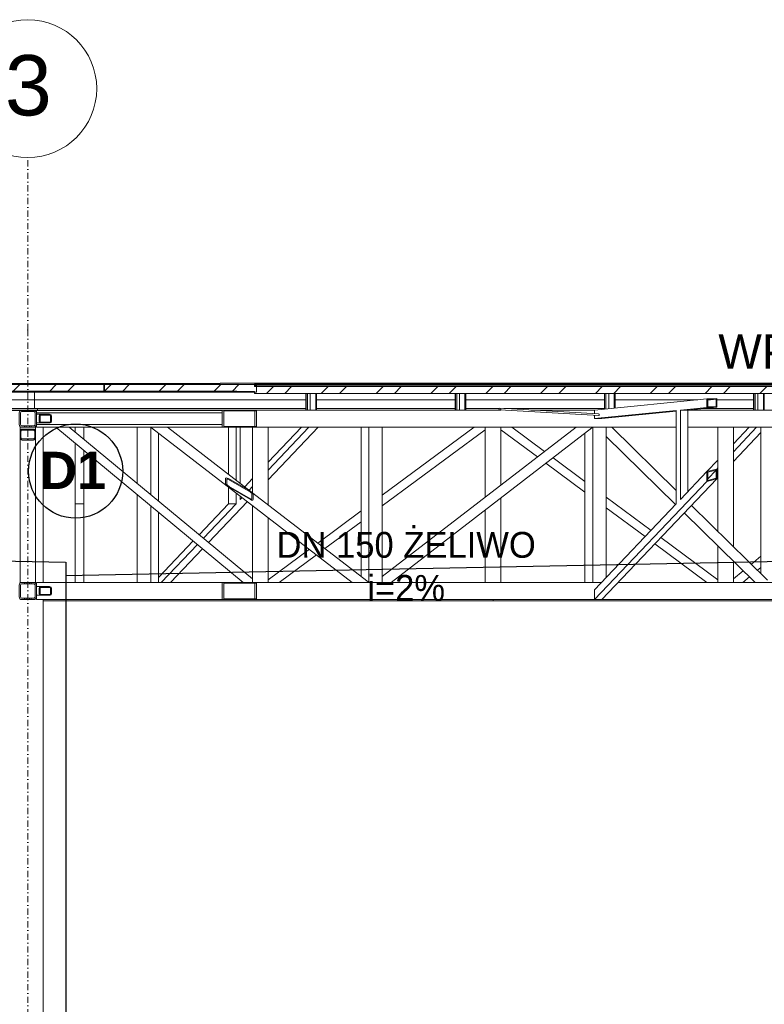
# Model space of a CAD drawing. Header units: centimetres. Extents: x -1589 to 108054, y -205274 to 31709.
# Tile 73 of 256: x 1912 to 2344, y -4280 to -3709. Entities that reach past the tile are written whole.
import ezdxf

# ---------------------------------------------------------------- set-up
doc = ezdxf.new("R2010")
doc.units = ezdxf.units.CM
doc.header["$LTSCALE"] = 0.01
doc.header["$MEASUREMENT"] = 0
doc.linetypes.add('Kropki i Kreski', pattern=[72, 36, -18, 0, -18])
for name, color, linetype, lineweight in [('2_lądowisko_IFC.ISTN_Nr_pióra__1', 8, 'Continuous', 9), ('2_stropy.K_IR_Nr_pióra__1', 8, 'Continuous', 9), ('4_osie.ISTN_Nr_pióra__1', 8, 'Continuous', 15), ('Nowe_2_stropy.K_IR_Nr_pióra__86', 7, 'Continuous', 0), ('Nowe_2_stropy.K_IR_Nr_pióra__89', 7, 'Continuous', 9), ('Nowe_3_lądowisko.K_IR_Nr_pióra__5', 2, 'Continuous', 0), ('Nowe_3_lądowisko.K_IR_Nr_pióra__84', 7, 'Continuous', 15), ('Parter Budynek 1__Opis', 8, 'Continuous', 5), ('PODKŁAD', 8, 'Continuous', 5)]:
    doc.layers.add(name, color=color, linetype=linetype, lineweight=lineweight)
doc.layers.add('_KD', color=7, linetype='Continuous')
doc.layers.add('Nowe_2_stropy.K_IR', color=7, linetype='Continuous')
doc.styles.add('GENERATED_STYLE_1', font='txt')
pattern_1 = [(45, (-1.934, -5325.058), (-15.9099, 15.9099), []), (45, (-7.237, -5319.755), (-15.9099, 15.9099), [])]

msp = doc.modelspace()

# ---------------------------------------------------------------- hatches: boundary and pattern name
at = {"layer": 'Nowe_2_stropy.K_IR', "linetype": 'Continuous', "lineweight": 5, "ltscale": 0.1}
h = msp.add_hatch(dxfattribs=at)
h.set_pattern_fill('Stal', color=8, scale=0.1, style=0, pattern_type=2)
h.set_pattern_definition(pattern_1)
h.paths.add_polyline_path([(2048.28753, -3924.25833), (2048.28753, -3920.25833), (1245.10747, -3920.25833), (1245.10747, -3924.25833)])
h = msp.add_hatch(dxfattribs=at)
h.set_pattern_fill('Stal', color=8, scale=0.1, style=0, pattern_type=2)
h.set_pattern_definition(pattern_1)
h.paths.add_polyline_path([(2048.28753, -3921.50777), (2048.28753, -3925.50777), (2448.33636, -3925.50777), (2448.33636, -3921.50777)])
at = {"layer": 'Nowe_3_lądowisko.K_IR_Nr_pióra__5', "linetype": 'Continuous', "lineweight": 5}
msp.add_hatch(color=8, dxfattribs=at).paths.add_polyline_path([(2039.03115, -3919.55833), (2028.28725, -3919.55833), (2028.28725, -3920.05833), (2039.53115, -3920.05833)])

# ---------------------------------------------------------------- linework, layer by layer
at = {"layer": '2_lądowisko_IFC.ISTN_Nr_pióra__1', "color": 8, "linetype": 'Continuous', "lineweight": 5, "ltscale": 0.1}
for p, q in [((1921.83066, -3924.65833), (1371.57022, -3924.65833)), ((1960.89401, -3920.05833), (1872.29084, -3920.05833)), ((1872.29084, -3924.05833), (1960.89401, -3924.05833)), ((1920.45161, -3920.05833), (1960.89401, -3920.05833)), ((1920.45161, -3920.05833), (1920.45161, -3920.25833)), ((1920.65169, -3929.05833), (1920.65169, -3924.65833)), ((1921.83066, -3924.65833), (1921.83066, -3924.25833)), ((1921.83066, -3924.65833), (2037.48859, -3924.65833)), ((1960.89401, -3920.05833), (1961.28668, -3920.05833)), ((1960.89401, -3924.05833), (1960.89401, -3920.05833)), ((1961.28668, -3920.05833), (1961.28668, -3924.05833)), ((2028.28725, -3920.05833), (1961.28668, -3920.05833)), ((1961.28668, -3924.05833), (2038.08858, -3924.05833)), ((1962.26296, -3920.25833), (1962.26296, -3920.05833)), ((2037.66431, -3924.14619), (2037.48857, -3924.35833)), ((2048.28753, -3924.35833), (2037.48857, -3924.35833)), ((2037.48857, -3924.35833), (2037.48859, -3924.65833)), ((2037.48859, -3924.65833), (2048.28753, -3924.65833)), ((2037.48859, -3924.65833), (2049.48874, -3924.65833)), ((2038.08858, -3924.05833), (2037.66431, -3924.14619)), ((2048.29421, -3920.05833), (2048.28753, -3920.05833)), ((2048.29421, -3920.05833), (2059.79691, -3920.05833)), ((2048.29421, -3920.95171), (2048.29421, -3920.05833)), ((2048.46446, -3920.74619), (2048.29421, -3920.95171)), ((2048.29421, -3920.95171), (2049.48876, -3920.95161)), ((2049.48876, -3920.65833), (2048.88873, -3920.65833)), ((2049.48874, -3924.65833), (2049.48876, -3920.65833)), ((2049.48876, -3920.65833), (2537.97235, -3920.65833)), ((2059.79691, -3920.25833), (2059.79691, -3920.05833)), ((2059.79691, -3920.65833), (2059.79691, -3920.25833)), ((2059.90362, -3920.05833), (2059.90362, -3920.65833)), ((2103.20588, -3920.05833), (2059.90362, -3920.05833)), ((2103.20588, -3920.05833), (2103.20588, -3920.25833)), ((2103.20588, -3920.25833), (2103.20588, -3920.65833)), ((2103.37909, -3920.05833), (2103.37909, -3920.65833)), ((2189.98361, -3920.05833), (2103.37909, -3920.05833)), ((2189.98361, -3920.05833), (2189.98361, -3920.25833)), ((2189.98361, -3920.25833), (2189.98361, -3920.65833)), ((2190.15682, -3920.05833), (2190.15682, -3920.65833)), ((2276.76134, -3920.05833), (2190.15682, -3920.05833)), ((2276.76134, -3920.05833), (2276.76134, -3920.65833)), ((2363.53907, -3920.05833), (2276.93455, -3920.05833)), ((2276.93455, -3920.05833), (2276.93455, -3920.65833)), ((1920.65169, -3929.05833), (1372.7492, -3929.05833)), ((1920.49091, -3934.15833), (1920.49092, -3929.05833)), ((1920.65169, -3929.05833), (2078.10992, -3929.05833)), ((2078.10992, -3935.05722), (2078.10992, -3925.50777)), ((2078.22977, -3935.05722), (2078.22977, -3925.50777)), ((2079.02972, -3935.05722), (2079.02972, -3925.50777)), ((2080.66894, -3935.05722), (2080.66894, -3925.50777)), ((2083.78669, -3935.05722), (2083.78669, -3925.50777)), ((2084.34583, -3935.05722), (2084.34583, -3925.50777)), ((2084.34583, -3929.05833), (2164.7142, -3929.05833)), ((2164.7142, -3935.05722), (2164.7142, -3925.50777)), ((2164.83405, -3935.05722), (2164.83405, -3925.50777)), ((2165.634, -3935.05722), (2165.634, -3925.50777)), ((2167.27322, -3935.05722), (2167.27322, -3925.50777)), ((2170.39097, -3935.05722), (2170.39097, -3925.50777)), ((2170.95011, -3935.05722), (2170.95011, -3925.50777)), ((2170.95011, -3929.05833), (2251.31848, -3929.05833)), ((2310.84526, -3928.52492), (2245.51517, -3935.05833)), ((2251.31848, -3934.47796), (2251.31848, -3925.50777)), ((2251.43833, -3934.46598), (2251.43833, -3925.50777)), ((2252.23828, -3934.38598), (2252.23828, -3925.50777)), ((2253.8775, -3934.22204), (2253.8775, -3925.50777)), ((2256.99525, -3933.91025), (2256.99525, -3925.50777)), ((2257.55439, -3933.85433), (2257.55439, -3925.50777)), ((2257.55439, -3929.05833), (2305.51156, -3929.05833)), ((2316.61865, -3928.3806), (2310.84526, -3928.95797)), ((2316.61865, -3928.3806), (2310.84526, -3928.52492)), ((2310.84526, -3928.52492), (2310.84526, -3933.53117)), ((2311.30713, -3928.91388), (2310.84526, -3928.96007)), ((2316.15678, -3928.79264), (2311.30713, -3929.27764)), ((2311.30713, -3928.91388), (2316.15678, -3928.79264)), ((2311.30713, -3933.11912), (2311.30713, -3928.91388)), ((2316.15678, -3928.79264), (2316.15678, -3932.99789)), ((2316.61865, -3933.38684), (2316.61865, -3928.3806)), ((2316.61865, -3929.05833), (2337.92276, -3929.05833)), ((2337.92276, -3935.05722), (2337.92276, -3925.50777)), ((2338.04261, -3935.05722), (2338.04261, -3925.50777)), ((2338.84256, -3935.05722), (2338.84256, -3925.50777)), ((2340.48178, -3935.05722), (2340.48178, -3925.50777)), ((2343.59953, -3935.05722), (2343.59953, -3925.50777)), ((2344.15867, -3935.05722), (2344.15867, -3925.50777)), ((1922.25938, -3934.15833), (1371.1415, -3934.15833)), ((1913.3004, -3935.05833), (1784.9004, -3935.05833)), ((1914.78936, -3935.85833), (1914.78936, -3935.25833)), ((1915.74276, -3935.85833), (1915.74276, -3935.25833)), ((1917.65805, -3935.85833), (1917.65805, -3935.25833)), ((1918.61144, -3935.85833), (1918.61144, -3935.25833)), ((1922.25938, -3935.05833), (1920.1004, -3935.05833)), ((1921.7004, -3935.27269), (1921.7004, -3935.25833)), ((1921.7004, -3935.85833), (1921.7004, -3935.27269)), ((1921.7004, -3936.65833), (1921.7004, -3935.85833)), ((1922.25938, -3935.05833), (1922.25938, -3934.15833)), ((1922.25938, -3934.15833), (2078.10992, -3934.15833)), ((1922.25938, -3935.05833), (2029.49223, -3935.05833)), ((2049.49344, -3935.05833), (2029.49223, -3935.05833)), ((2029.49223, -3935.05833), (2029.49223, -3945.05833)), ((2049.49344, -3935.05833), (2029.49223, -3935.05833)), ((2048.49338, -3935.55833), (2030.49229, -3935.55833)), ((2030.49229, -3944.55833), (2030.49229, -3935.55833)), ((2030.49229, -3935.55833), (2048.49338, -3935.55833)), ((2049.49344, -3935.55833), (2048.49338, -3935.55833)), ((2048.49338, -3935.55833), (2048.49338, -3944.55833)), ((2191.27803, -3935.05833), (2049.49344, -3935.05833)), ((2049.49344, -3945.05833), (2049.49344, -3935.05833)), ((2078.10992, -3935.05722), (2078.22977, -3935.05722)), ((2078.22977, -3935.05722), (2079.02972, -3935.05722)), ((2079.02972, -3935.05722), (2079.75835, -3935.05722)), ((2079.75835, -3935.05722), (2080.66894, -3935.05722)), ((2080.66894, -3935.05722), (2083.78669, -3935.05722)), ((2083.78669, -3935.05722), (2084.34583, -3935.05722)), ((2084.34583, -3934.15833), (2164.7142, -3934.15833)), ((2164.7142, -3935.05722), (2164.83405, -3935.05722)), ((2164.83405, -3935.05722), (2165.634, -3935.05722)), ((2165.634, -3935.05722), (2166.36263, -3935.05722)), ((2166.36263, -3935.05722), (2167.27322, -3935.05722)), ((2167.27322, -3935.05722), (2170.39097, -3935.05722)), ((2170.39097, -3935.05722), (2170.95011, -3935.05722)), ((2170.95011, -3934.15833), (2190.3796, -3934.15833)), ((2190.31356, -3934.18467), (2190.16509, -3934.54237)), ((2190.16509, -3934.54237), (2190.34732, -3934.89181)), ((2190.70576, -3934.02823), (2190.31356, -3934.18467)), ((2190.34732, -3934.89181), (2190.75349, -3935.02829)), ((2248.00314, -3937.30952), (2190.70576, -3934.02823)), ((2191.11193, -3934.16471), (2190.70576, -3934.02823)), ((2190.75349, -3935.02829), (2191.14568, -3934.87185)), ((2248.0281, -3938.30827), (2190.75349, -3935.02829)), ((2191.29416, -3934.51415), (2191.11193, -3934.16471)), ((2191.14568, -3934.87185), (2191.29416, -3934.51415)), ((2192.97747, -3934.15833), (2251.31848, -3934.15833)), ((2245.51517, -3935.05833), (2208.69316, -3935.05833)), ((2245.51517, -3935.05833), (2245.51517, -3937.16704)), ((2293.01733, -3935.31407), (2245.51517, -3940.06457)), ((2293.01733, -3935.74712), (2249.84539, -3940.06457)), ((2293.01733, -3989.53345), (2293.01733, -3935.31407)), ((2310.84526, -3933.53117), (2295.51718, -3935.06407)), ((2295.51718, -3986.90858), (2295.51718, -3935.06407)), ((2299.8474, -3935.06407), (2295.51718, -3935.06407)), ((2316.61865, -3933.38684), (2299.8474, -3935.06407)), ((2299.8474, -3982.36181), (2299.8474, -3935.06407)), ((2460.49452, -3935.05833), (2299.90483, -3935.05833)), ((2308.90429, -3934.15833), (2337.92276, -3934.15833)), ((2316.15678, -3932.99789), (2310.84526, -3933.52907)), ((2311.30713, -3933.11912), (2310.84526, -3933.16531)), ((2310.84526, -3933.53117), (2316.61865, -3933.38684)), ((2316.15678, -3932.99789), (2311.30713, -3933.11912)), ((2337.92276, -3935.05722), (2338.04261, -3935.05722)), ((2338.04261, -3935.05722), (2338.84256, -3935.05722)), ((2338.84256, -3935.05722), (2339.57119, -3935.05722)), ((2339.57119, -3935.05722), (2340.48178, -3935.05722)), ((2340.48178, -3935.05722), (2343.59953, -3935.05722)), ((2343.59953, -3935.05722), (2344.15867, -3935.05722)), ((2029.49223, -3936.65833), (1921.7004, -3936.65833)), ((1924.47878, -3937.55833), (1921.7004, -3937.55833)), ((1924.47878, -3937.95833), (1923.52221, -3937.95833)), ((2245.51517, -3938.16436), (2245.51517, -3940.06457)), ((2245.51517, -3940.06457), (2249.84539, -3940.06457)), ((2248.2156, -3937.4349), (2248.00314, -3937.30952)), ((2248.23325, -3938.14112), (2248.0281, -3938.30827)), ((2248.31091, -3937.77936), (2248.2156, -3937.4349)), ((2248.23325, -3938.14112), (2248.31091, -3937.77936)), ((1912.2004, -3945.05833), (1912.2004, -3947.7046)), ((1913.3004, -3945.05833), (1912.2004, -3945.05833)), ((1912.2004, -3950.88658), (1912.2004, -3947.7046)), ((1912.7004, -3950.88658), (1912.7004, -3947.7046)), ((1914.78936, -3945.05833), (1914.78936, -3944.25833)), ((1915.74276, -3945.05833), (1915.74276, -3944.25833)), ((1917.65805, -3945.05833), (1917.65805, -3944.25833)), ((1918.61144, -3945.05833), (1918.61144, -3944.25833)), ((1921.2004, -3945.05833), (1920.1004, -3945.05833)), ((1920.7004, -3950.88658), (1920.7004, -3947.7046)), ((1921.2004, -3945.05833), (1921.2004, -3947.7046)), ((1921.2004, -3950.88658), (1921.2004, -3947.7046)), ((1924.47878, -3942.55833), (1921.7004, -3942.55833)), ((1921.7004, -3944.25833), (1921.7004, -3943.45833)), ((2029.49223, -3943.45833), (1921.7004, -3943.45833)), ((1921.7004, -3944.84397), (1921.7004, -3944.25833)), ((1921.7004, -3945.05833), (1921.7004, -3944.84397)), ((1932.96978, -3945.05833), (1921.7004, -3945.05833)), ((1924.47878, -3942.15833), (1923.52221, -3942.15833)), ((1925.5904, -4035.05833), (1925.5904, -3945.05833)), ((2041.73297, -4035.05833), (1932.92297, -3945.05833)), ((1933.07225, -3945.05833), (1932.96978, -3945.05833)), ((1933.49739, -3945.05833), (1933.07225, -3945.05833)), ((1934.13366, -3945.05833), (1933.49739, -3945.05833)), ((1934.88418, -3945.05833), (1934.13366, -3945.05833)), ((1938.80662, -3945.05833), (1934.88418, -3945.05833)), ((1939.55715, -3945.05833), (1938.80662, -3945.05833)), ((1940.19341, -3945.05833), (1939.55715, -3945.05833)), ((1940.61855, -3945.05833), (1940.19341, -3945.05833)), ((1940.72102, -3945.05833), (1940.61855, -3945.05833)), ((2029.49223, -3945.05833), (1940.72102, -3945.05833)), ((2047.2004, -4033.09188), (1940.76784, -3945.05833)), ((1944.2004, -3947.8975), (1944.2004, -3945.05833)), ((1949.2004, -3952.03315), (1949.2004, -3945.05833)), ((1980.25979, -3945.05833), (1980.25979, -3977.7233)), ((1988.05418, -3945.05833), (1988.05418, -3984.17027)), ((1988.42131, -3945.18042), (1988.38737, -3945.05833)), ((1988.42131, -3945.18042), (1988.55107, -3945.38884)), ((2032.48012, -3979.20476), (1988.55107, -3945.38884)), ((2046.50555, -3982.64148), (1997.68262, -3945.05833)), ((2049.49344, -3945.05833), (2029.49223, -3945.05833)), ((2029.49223, -3945.05833), (2049.49344, -3945.05833)), ((2048.49338, -3944.55833), (2030.49229, -3944.55833)), ((2048.49338, -3944.55833), (2030.49229, -3944.55833)), ((2033.2045, -3972.40253), (2033.2045, -3945.05833)), ((2037.53471, -3975.73586), (2037.53471, -3945.05833)), ((2040.03456, -3977.66021), (2040.03456, -3945.05833)), ((2047.2004, -3983.17637), (2047.2004, -3945.05833)), ((2049.49344, -3944.55833), (2048.49338, -3944.55833)), ((2293.01733, -3945.05833), (2049.49344, -3945.05833)), ((2056.2004, -3990.10443), (2056.2004, -3945.05833)), ((2085.26971, -3945.05833), (2056.2004, -3975.5814)), ((2075.56134, -3945.05833), (2056.2004, -3965.38751)), ((2079.89155, -3945.05833), (2056.2004, -3969.93428)), ((2110.16621, -3945.05833), (2110.16621, -4031.64649)), ((2114.66594, -3945.05833), (2114.66594, -4035.05833)), ((2122.46032, -3945.05833), (2122.46032, -4035.05833)), ((2122.46032, -3984.5324), (2175.75033, -3945.05833)), ((2122.46032, -4031.63806), (2234.93296, -3945.05833)), ((2122.46032, -3990.75474), (2182.2004, -3946.50283)), ((2127.57809, -4035.05833), (2244.07546, -3945.38041)), ((2182.2004, -3985.65105), (2182.2004, -3945.05833)), ((2191.2004, -3978.72299), (2191.2004, -3945.05833)), ((2212.53083, -3962.30314), (2191.2004, -3946.50283)), ((2216.65015, -3959.13216), (2197.65048, -3945.05833)), ((2238.43889, -3945.05833), (2238.19075, -3945.05833)), ((2238.83941, -3945.05833), (2238.43889, -3945.05833)), ((2239.33132, -3945.05833), (2238.83941, -3945.05833)), ((2239.83975, -3945.05833), (2239.33132, -3945.05833)), ((2243.58683, -3945.05833), (2239.83975, -3945.05833)), ((2239.83975, -3945.05833), (2243.38684, -3945.05833)), ((2244.03436, -3945.05833), (2243.58683, -3945.05833)), ((2244.23681, -3945.05833), (2244.03436, -3945.05833)), ((2244.07546, -3945.38041), (2244.20522, -3945.17198)), ((2244.20522, -3945.17198), (2244.23681, -3945.05833)), ((2244.57236, -3945.05833), (2244.57236, -4035.05833)), ((2252.36674, -3945.05833), (2252.36674, -4032.21699)), ((2293.01733, -3981.66762), (2255.66859, -3945.05833)), ((2460.49452, -3945.05833), (2299.8474, -3945.05833)), ((2317.2004, -4005.3719), (2317.2004, -3945.05833)), ((2326.2004, -4014.19371), (2326.2004, -3945.05833)), ((2335.37418, -3945.05833), (2326.2004, -3954.69088)), ((2339.70439, -3945.05833), (2326.2004, -3959.23765)), ((2342.09247, -3945.05833), (2342.09247, -4029.77114)), ((1912.2004, -4035.05833), (1912.2004, -3950.88658)), ((1912.7004, -3952.12544), (1912.7004, -3950.88658)), ((1920.7004, -3952.12544), (1920.7004, -3950.88658)), ((1921.2004, -4035.05833), (1921.2004, -3950.88658)), ((1992.5539, -3948.47016), (1992.5539, -3987.89213)), ((2047.1504, -3952.25833), (2047.1504, -3953.05833)), ((2047.2004, -3952.25833), (2047.1504, -3952.25833)), ((2047.1504, -3953.05833), (2047.2004, -3953.05833)), ((2056.2504, -3952.25833), (2056.2004, -3952.25833)), ((2056.2004, -3953.05833), (2056.2504, -3953.05833)), ((2056.2504, -3953.05833), (2056.2504, -3952.25833)), ((2182.1504, -3952.25833), (2182.1504, -3953.05833)), ((2182.2004, -3952.25833), (2182.1504, -3952.25833)), ((2182.1504, -3953.05833), (2182.2004, -3953.05833)), ((2191.2504, -3952.25833), (2191.2004, -3952.25833)), ((2191.2004, -3953.05833), (2191.2504, -3953.05833)), ((2191.2504, -3953.05833), (2191.2504, -3952.25833)), ((2240.07263, -3948.46173), (2240.07263, -4035.05833)), ((2292.69331, -3989.87368), (2252.36674, -3950.34552)), ((2317.1504, -3952.25833), (2317.1504, -3953.05833)), ((2317.2004, -3952.25833), (2317.1504, -3952.25833)), ((2317.1504, -3953.05833), (2317.2004, -3953.05833)), ((2342.09247, -3948.19794), (2326.2004, -3964.88477)), ((2326.2504, -3952.25833), (2326.2004, -3952.25833)), ((2326.2004, -3953.05833), (2326.2504, -3953.05833)), ((2326.2504, -3953.05833), (2326.2504, -3952.25833)), ((1944.2004, -3989.53345), (1944.2004, -3954.38623)), ((1949.2004, -3989.53345), (1949.2004, -3958.52188)), ((2240.07263, -3976.48214), (2221.52252, -3962.74132)), ((2317.2004, -3964.14098), (2310.84526, -3970.81394)), ((2240.07263, -3982.70447), (2217.4032, -3965.91231)), ((2316.61865, -3969.29859), (2310.84526, -3970.81394)), ((2316.15678, -3969.87159), (2311.30713, -3974.96377)), ((2311.30713, -3971.14448), (2316.15678, -3969.87159)), ((2316.61865, -3969.29859), (2316.045, -3969.90093)), ((2316.15678, -3969.87159), (2316.15678, -3974.61517)), ((2317.2004, -3968.68775), (2316.61865, -3969.29859)), ((2316.61865, -3974.94571), (2316.61865, -3969.29859)), ((2031.96101, -3974.45244), (2031.61415, -3974.56411)), ((2032.3533, -3975.17483), (2032.52673, -3975.119)), ((2047.2004, -3974.83761), (2042.61815, -3979.64902)), ((2316.61865, -3974.94571), (2249.84523, -4045.0585)), ((2310.84526, -3970.81394), (2295.51718, -3986.90858)), ((2310.84526, -3970.81394), (2310.84526, -3976.46106)), ((2311.30713, -3971.14448), (2310.84526, -3971.62945)), ((2310.84526, -3976.46106), (2316.61865, -3974.94571)), ((2311.30713, -3975.88806), (2310.84526, -3976.37303)), ((2311.30713, -3975.88806), (2311.30713, -3971.14448)), ((2316.15678, -3974.61517), (2311.30713, -3975.88806)), ((2316.15678, -3974.61517), (2315.58313, -3975.2175)), ((2317.2004, -3974.33486), (2316.61865, -3974.94571)), ((2105.03749, -4035.05833), (2032.48012, -3979.20476)), ((2035.47481, -3981.00697), (2032.78629, -3978.93738)), ((2033.2045, -3989.53345), (2033.2045, -3979.76237)), ((2047.2004, -3979.38438), (2045.11666, -3981.57233)), ((2310.84526, -3976.46106), (2245.51501, -4045.0585)), ((1980.25979, -3984.21203), (1980.25979, -4035.05833)), ((2037.53471, -3989.53345), (2037.53471, -3983.0957)), ((2040.03456, -3986.90858), (2040.03456, -3985.02005)), ((2041.07233, -3985.81891), (2040.03456, -3986.90858)), ((2047.42432, -3983.85179), (2046.19939, -3982.90886)), ((2046.63237, -3986.67141), (2046.45894, -3986.72724)), ((2114.16904, -4034.72781), (2046.50555, -3982.64148)), ((2047.02466, -3987.3938), (2047.37152, -3987.28213)), ((2191.2004, -4035.05833), (2191.2004, -3986.08283)), ((2278.40503, -4004.87652), (2252.36674, -3985.58889)), ((1944.2004, -3989.53345), (1944.2004, -4035.05833)), ((1944.2004, -3989.53345), (1949.2004, -3989.53345)), ((1949.2004, -3989.53345), (1949.2004, -4035.05833)), ((1988.05418, -3990.659), (1988.05418, -4035.05833)), ((2033.2045, -3989.53345), (2016.16688, -4007.42313)), ((2037.53471, -3989.53345), (2018.58906, -4009.42658)), ((2044.17549, -3988.20768), (2021.59742, -4011.91489)), ((2033.2045, -3989.53345), (2037.53471, -3989.53345)), ((2047.2004, -4034.71406), (2047.2004, -3990.53621)), ((2182.2004, -4035.05833), (2182.2004, -3993.01089)), ((2293.01733, -3989.53345), (2245.51517, -4039.41121)), ((2274.93033, -4008.52499), (2252.36674, -3991.81123)), ((2346.0953, -4033.69472), (2301.91282, -3990.38699)), ((1992.5539, -3994.38086), (1992.5539, -4035.05833)), ((2056.2004, -4035.05833), (2056.2004, -3997.46427)), ((2085.00454, -4012.27743), (2110.16621, -3993.63916)), ((2338.79062, -4035.05833), (2297.7144, -3994.79536)), ((2089.12386, -4015.44841), (2110.16621, -3999.86149)), ((2317.2004, -4033.61383), (2284.09755, -4009.0932)), ((2012.71017, -4011.05271), (1992.5539, -4032.21699)), ((2015.13235, -4013.05616), (1994.17811, -4035.05833)), ((2018.14071, -4015.54447), (1999.55627, -4035.05833)), ((2056.2004, -4033.61383), (2080.13217, -4015.88659)), ((2310.75033, -4035.05833), (2280.62285, -4012.74168)), ((2317.2004, -4035.05833), (2317.2004, -4013.89557)), ((2062.65048, -4035.05833), (2084.25149, -4019.05758)), ((2336.65679, -4024.44308), (2342.09247, -4019.94708)), ((2326.2004, -4034.71406), (2326.2004, -4022.71738)), ((2340.24702, -4027.96223), (2342.09247, -4026.4358)), ((2326.2004, -4033.09188), (2331.94063, -4028.34396)), ((2331.66784, -4035.05833), (2335.53086, -4031.86311)), ((1912.2004, -4035.05833), (1912.29555, -4035.05833)), ((1912.29555, -4035.05833), (1912.56652, -4035.05833)), ((1912.56652, -4035.05833), (1912.97205, -4035.05833)), ((1912.97205, -4035.05833), (1913.3004, -4035.05833)), ((1914.78936, -4035.85833), (1914.78936, -4035.05833)), ((1915.74276, -4035.85833), (1915.74276, -4035.05833)), ((1917.65805, -4035.85833), (1917.65805, -4035.05833)), ((1918.61144, -4035.85833), (1918.61144, -4035.05833)), ((1920.1004, -4035.05833), (1920.42876, -4035.05833)), ((1920.42876, -4035.05833), (1920.83428, -4035.05833)), ((1920.83428, -4035.05833), (1921.10525, -4035.05833)), ((1921.10525, -4035.05833), (1921.2004, -4035.05833)), ((1921.7004, -4036.65833), (1921.7004, -4035.05833)), ((2029.4922, -4035.05833), (1921.7004, -4035.05833)), ((1924.47878, -4037.55833), (1921.7004, -4037.55833)), ((1924.47878, -4037.95833), (1923.52221, -4037.95833)), ((2029.4922, -4035.05833), (2049.4934, -4035.05833)), ((2029.4922, -4035.05833), (2029.4922, -4045.05833)), ((2049.4934, -4035.05833), (2029.4922, -4035.05833)), ((2048.49338, -4035.55833), (2030.49229, -4035.55833)), ((2030.49229, -4044.55833), (2030.49229, -4035.55833)), ((2030.49229, -4035.55833), (2048.49338, -4035.55833)), ((2049.49337, -4035.55833), (2048.49338, -4035.55833)), ((2048.49338, -4035.55833), (2048.49338, -4044.55833)), ((2049.4928, -4045.0585), (2049.4934, -4035.05833)), ((2049.4934, -4035.05833), (2249.66074, -4035.05833)), ((2108.29529, -4035.05833), (2108.54343, -4035.05833)), ((2108.54343, -4035.05833), (2108.94394, -4035.05833)), ((2108.94394, -4035.05833), (2109.43586, -4035.05833)), ((2109.43586, -4035.05833), (2109.94429, -4035.05833)), ((2109.94429, -4035.05833), (2113.69136, -4035.05833)), ((2113.49137, -4035.05833), (2109.94429, -4035.05833)), ((2113.69136, -4035.05833), (2114.1389, -4035.05833)), ((2114.1389, -4035.05833), (2114.33274, -4035.05833)), ((2114.2988, -4034.93624), (2114.16904, -4034.72781)), ((2114.33274, -4035.05833), (2114.2988, -4034.93624)), ((2259.3691, -4035.05833), (2460.49452, -4035.05833)), ((1914.78936, -4045.05833), (1914.78936, -4044.25833)), ((1915.74276, -4045.05833), (1915.74276, -4044.25833)), ((1917.65805, -4045.05833), (1917.65805, -4044.25833)), ((1918.61144, -4045.05833), (1918.61144, -4044.25833)), ((1924.47878, -4042.55833), (1921.7004, -4042.55833)), ((1921.7004, -4045.05833), (1921.7004, -4043.45833)), ((1924.47878, -4042.15833), (1923.52221, -4042.15833)), ((2048.49338, -4044.55833), (2030.49229, -4044.55833)), ((2048.49338, -4044.55833), (2030.49229, -4044.55833)), ((2049.49283, -4044.55833), (2048.49338, -4044.55833)), ((2245.51517, -4039.41121), (2245.51501, -4045.0585)), ((2029.4922, -4045.05833), (1921.7004, -4045.05833)), ((1925.5904, -4514.05852), (1925.5904, -4045.05833)), ((1925.5904, -4045.85833), (2186.7004, -4045.85833)), ((2029.4922, -4045.05833), (2049.4928, -4045.05833)), ((2029.4922, -4045.05833), (2049.4928, -4045.0585)), ((2049.4928, -4045.0585), (2245.51501, -4045.0585)), ((2186.7004, -4045.0585), (2186.7004, -4045.42529)), ((2186.7004, -4045.62401), (2186.7004, -4045.42529)), ((2186.7004, -4045.62401), (2186.7004, -4045.85833)), ((2186.7004, -4045.85833), (2447.8104, -4045.85833)), ((2249.84523, -4045.0585), (2245.51501, -4045.0585)), ((2249.84523, -4045.0585), (2460.49452, -4045.05833))]:
    msp.add_line(p, q, dxfattribs=at)
at = {"layer": '2_lądowisko_IFC.ISTN_Nr_pióra__1', "color": 8, "linetype": 'Continuous', "lineweight": 5, "ltscale": 0.1, "flags": 128}
for points in [[(2049.48876, -3920.65833), (2048.88873, -3920.65833), (2048.46446, -3920.74619)], [(1923.43353, -3938.05218), (1923.34741, -3938.35833), (1923.34741, -3941.75833), (1923.43353, -3942.06447)], [(1930.33235, -3938.05218), (1930.0871, -3937.79264), (1929.72006, -3937.61922), (1929.2871, -3937.55833), (1924.47878, -3937.55833), (1924.04582, -3937.61922), (1923.67878, -3937.79264), (1923.43353, -3938.05218)], [(1923.43353, -3942.06447), (1923.67878, -3942.32401), (1924.04582, -3942.49743), (1924.47878, -3942.55833), (1929.2871, -3942.55833), (1929.72006, -3942.49743), (1930.0871, -3942.32401), (1930.33235, -3942.06447)], [(1923.95615, -3941.9114), (1923.91309, -3941.75833), (1923.91309, -3938.35833), (1923.95615, -3938.20525)], [(1923.95615, -3938.20525), (1924.07878, -3938.07548), (1924.2623, -3937.98877), (1924.47878, -3937.95833), (1929.2871, -3937.95833), (1929.50358, -3937.98877), (1929.6871, -3938.07548), (1929.80973, -3938.20525)], [(1929.80973, -3941.9114), (1929.6871, -3942.04117), (1929.50358, -3942.12788), (1929.2871, -3942.15833), (1924.47878, -3942.15833), (1924.2623, -3942.12788), (1924.07878, -3942.04117), (1923.95615, -3941.9114)], [(1929.80973, -3938.20525), (1929.85279, -3938.35833), (1929.85279, -3941.75833), (1929.80973, -3941.9114)], [(1930.33235, -3942.06447), (1930.41848, -3941.75833), (1930.41848, -3938.35833), (1930.33235, -3938.05218)], [(1912.97205, -3946.23471), (1912.56652, -3946.5796), (1912.29555, -3947.09575), (1912.2004, -3947.7046), (1912.2004, -3950.88658), (1912.29555, -3951.49543), (1912.56652, -3952.01158), (1912.97205, -3952.35646)], [(1913.16339, -3951.76851), (1912.92007, -3951.56158), (1912.75749, -3951.25189), (1912.7004, -3950.88658), (1912.7004, -3947.7046), (1912.75749, -3947.33929), (1912.92007, -3947.0296), (1913.16339, -3946.82267)], [(1920.42876, -3946.23471), (1919.9504, -3946.11361), (1913.4504, -3946.11361), (1912.97205, -3946.23471)], [(1913.16339, -3946.82267), (1913.4504, -3946.75), (1919.9504, -3946.75), (1920.23741, -3946.82267)], [(1920.23741, -3946.82267), (1920.48073, -3947.0296), (1920.64331, -3947.33929), (1920.7004, -3947.7046), (1920.7004, -3950.88658), (1920.64331, -3951.25189), (1920.48073, -3951.56158), (1920.23741, -3951.76851)], [(1920.42876, -3952.35646), (1920.83428, -3952.01158), (1921.10525, -3951.49543), (1921.2004, -3950.88658), (1921.2004, -3947.7046), (1921.10525, -3947.09575), (1920.83428, -3946.5796), (1920.42876, -3946.23471)], [(1912.97205, -3952.35646), (1913.4504, -3952.47757), (1919.9504, -3952.47757), (1920.42876, -3952.35646)], [(1920.23741, -3951.76851), (1919.9504, -3951.84117), (1913.4504, -3951.84117), (1913.16339, -3951.76851)], [(2031.61415, -3974.56411), (2031.49235, -3974.86173), (2031.49235, -3977.74617), (2031.61415, -3978.18443), (2031.96101, -3978.69662), (2032.48012, -3979.20476), (2033.09245, -3979.63148), (2045.89322, -3987.02216), (2046.50555, -3987.30251), (2047.02466, -3987.3938)], [(2047.37152, -3987.28213), (2047.49332, -3986.98451), (2047.49332, -3984.10007), (2047.37152, -3983.66181), (2047.02466, -3983.14962), (2046.50555, -3982.64148), (2045.89322, -3982.21476), (2033.09245, -3974.82408), (2032.48012, -3974.54373), (2031.96101, -3974.45244)], [(2046.45894, -3986.72724), (2046.19939, -3986.68159), (2045.89322, -3986.54142), (2033.09245, -3979.15074), (2032.78629, -3978.93738), (2032.52673, -3978.68331), (2032.3533, -3978.42722), (2032.2924, -3978.20808), (2032.2924, -3975.32364), (2032.3533, -3975.17483)], [(2032.52673, -3975.119), (2032.78629, -3975.16465), (2033.09245, -3975.30482), (2045.89322, -3982.6955), (2046.19939, -3982.90886), (2046.45894, -3983.16293), (2046.63237, -3983.41902), (2046.69327, -3983.63815), (2046.69327, -3986.5226), (2046.63237, -3986.67141)], [(1923.43353, -4038.05218), (1923.34741, -4038.35833), (1923.34741, -4041.75833), (1923.43353, -4042.06447)], [(1930.33235, -4038.05218), (1930.0871, -4037.79264), (1929.72006, -4037.61922), (1929.2871, -4037.55833), (1924.47878, -4037.55833), (1924.04582, -4037.61922), (1923.67878, -4037.79264), (1923.43353, -4038.05218)], [(1923.95615, -4041.9114), (1923.91309, -4041.75833), (1923.91309, -4038.35833), (1923.95615, -4038.20525)], [(1923.95615, -4038.20525), (1924.07878, -4038.07548), (1924.2623, -4037.98877), (1924.47878, -4037.95833), (1929.2871, -4037.95833), (1929.50358, -4037.98877), (1929.6871, -4038.07548), (1929.80973, -4038.20525)], [(1929.80973, -4038.20525), (1929.85279, -4038.35833), (1929.85279, -4041.75833), (1929.80973, -4041.9114)], [(1930.33235, -4042.06447), (1930.41848, -4041.75833), (1930.41848, -4038.35833), (1930.33235, -4038.05218)], [(1923.43353, -4042.06447), (1923.67878, -4042.32401), (1924.04582, -4042.49743), (1924.47878, -4042.55833), (1929.2871, -4042.55833), (1929.72006, -4042.49743), (1930.0871, -4042.32401), (1930.33235, -4042.06447)], [(1929.80973, -4041.9114), (1929.6871, -4042.04117), (1929.50358, -4042.12788), (1929.2871, -4042.15833), (1924.47878, -4042.15833), (1924.2623, -4042.12788), (1924.07878, -4042.04117), (1923.95615, -4041.9114)]]:
    msp.add_lwpolyline(points, dxfattribs=at)
for points in [[(1911.7004, -3943.45833), (1911.82219, -3944.07062), (1912.16903, -3944.5897), (1912.68811, -3944.93653), (1913.3004, -3945.05833), (1920.1004, -3945.05833), (1920.71269, -3944.93653), (1921.23177, -3944.5897), (1921.57861, -3944.07062), (1921.7004, -3943.45833), (1921.7004, -3936.65833), (1921.57861, -3936.04603), (1921.23177, -3935.52696), (1920.71269, -3935.18012), (1920.1004, -3935.05833), (1913.3004, -3935.05833), (1912.68811, -3935.18012), (1912.16903, -3935.52696), (1911.82219, -3936.04603), (1911.7004, -3936.65833)], [(1912.5004, -3936.65833), (1912.5613, -3936.35218), (1912.73472, -3936.09264), (1912.99425, -3935.91922), (1913.3004, -3935.85833), (1920.1004, -3935.85833), (1920.40655, -3935.91922), (1920.66609, -3936.09264), (1920.83951, -3936.35218), (1920.9004, -3936.65833), (1920.9004, -3943.45833), (1920.83951, -3943.76447), (1920.66609, -3944.02401), (1920.40655, -3944.19743), (1920.1004, -3944.25833), (1913.3004, -3944.25833), (1912.99425, -3944.19743), (1912.73472, -3944.02401), (1912.5613, -3943.76447), (1912.5004, -3943.45833)], [(1911.7004, -4043.45833), (1911.82219, -4044.07062), (1912.16903, -4044.5897), (1912.68811, -4044.93653), (1913.3004, -4045.05833), (1920.1004, -4045.05833), (1920.71269, -4044.93653), (1921.23177, -4044.5897), (1921.57861, -4044.07062), (1921.7004, -4043.45833), (1921.7004, -4036.65833), (1921.57861, -4036.04603), (1921.23177, -4035.52696), (1920.71269, -4035.18012), (1920.1004, -4035.05833), (1913.3004, -4035.05833), (1912.68811, -4035.18012), (1912.16903, -4035.52696), (1911.82219, -4036.04603), (1911.7004, -4036.65833)], [(1912.5004, -4036.65833), (1912.5613, -4036.35218), (1912.73472, -4036.09264), (1912.99425, -4035.91922), (1913.3004, -4035.85833), (1920.1004, -4035.85833), (1920.40655, -4035.91922), (1920.66609, -4036.09264), (1920.83951, -4036.35218), (1920.9004, -4036.65833), (1920.9004, -4043.45833), (1920.83951, -4043.76447), (1920.66609, -4044.02401), (1920.40655, -4044.19743), (1920.1004, -4044.25833), (1913.3004, -4044.25833), (1912.99425, -4044.19743), (1912.73472, -4044.02401), (1912.5613, -4043.76447), (1912.5004, -4043.45833)]]:
    msp.add_lwpolyline(points, close=True, dxfattribs=at)
at = {"layer": '2_stropy.K_IR_Nr_pióra__1', "color": 8, "linetype": 'Continuous', "lineweight": 5, "ltscale": 0.1}
for p, q in [((1372.90982, -3935.25833), (1920.49076, -3935.25833)), ((1920.49076, -3935.25833), (1920.49076, -3935.05833)), ((1920.49076, -3935.25833), (2029.49223, -3935.25833))]:
    msp.add_line(p, q, dxfattribs=at)
at = {"layer": '4_osie.ISTN_Nr_pióra__1', "color": 7, "linetype": 'Kropki i Kreski', "lineweight": 15, "ltscale": 10}
for q in [(1916.7004, -3788.57719), (1916.7004, -5625.05833)]:
    msp.add_line((1916.7004, -3888.57719), q, dxfattribs=at)
at = {"layer": '4_osie.ISTN_Nr_pióra__1', "color": 7, "linetype": 'Continuous', "lineweight": 0, "ltscale": 0.1}
msp.add_circle((1916.7004, -3748.57719), 40, dxfattribs=at)
at = {"layer": '4_osie.ISTN_Nr_pióra__1', "color": 7, "linetype": 'Kropki i Kreski', "lineweight": 15, "ltscale": 0.1}
msp.add_point((1916.7004, -3888.57719), dxfattribs=at)
msp.add_point((1916.7004, -3888.57719), dxfattribs=at)
at = {"layer": '_KD', "color": 92, "lineweight": 30}
for points in [[(854.86978, -4001.64025), (1938.63417, -4023.31554)], [(2433.16177, -4021.42499), (1938.63417, -4031.31554)], [(1938.73413, -4023.31754), (1938.63417, -4552.55424)]]:
    msp.add_lwpolyline(points, dxfattribs=at)
at = {"layer": 'Nowe_2_stropy.K_IR_Nr_pióra__86', "color": 8, "linetype": 'Continuous', "lineweight": 5, "ltscale": 0.1}
for p, q in [((2048.28753, -3920.25833), (1265.10884, -3920.25833)), ((2048.28753, -3920.25833), (2048.28753, -3921.50777)), ((2448.33636, -3921.50777), (2048.28753, -3921.50777)), ((2048.28753, -3924.25833), (2048.28753, -3925.50777)), ((2448.33636, -3925.50777), (2048.28753, -3925.50777))]:
    msp.add_line(p, q, dxfattribs=at)
at = {"layer": 'Nowe_2_stropy.K_IR_Nr_pióra__89', "color": 8, "linetype": 'Continuous', "lineweight": 5, "ltscale": 0.1}
for p, q in [((2048.28753, -3920.25833), (2123.03993, -3920.25833)), ((2189.98361, -3920.25833), (2190.15258, -3920.25833)), ((2276.76134, -3920.25833), (2276.92874, -3920.25833))]:
    msp.add_line(p, q, dxfattribs=at)
at = {"layer": 'Nowe_3_lądowisko.K_IR_Nr_pióra__84', "color": 8, "linetype": 'Continuous', "lineweight": 5, "ltscale": 0.1}
for p, q in [((1711.20544, -3919.75473), (1980.24849, -3919.75473)), ((1980.24849, -3919.75473), (2028.28725, -3919.75473)), ((1980.24849, -3920.05833), (1980.24849, -3919.75473)), ((2048.28753, -3919.55833), (2028.28725, -3919.55833)), ((2048.28753, -3919.55833), (2537.9722, -3919.55833)), ((2048.28753, -3920.05833), (2103.37909, -3920.05833)), ((2189.98361, -3920.05833), (2190.15258, -3920.05833)), ((2276.76134, -3920.05833), (2276.92874, -3920.05833))]:
    msp.add_line(p, q, dxfattribs=at)
at = {"layer": 'PODKŁAD', "color": 62, "lineweight": 30}
msp.add_circle((1944.46424, -3970.49777), 27.30077, dxfattribs=at)

# ---------------------------------------------------------------- texts
at = {"layer": '4_osie.ISTN_Nr_pióra__1', "color": 7, "lineweight": 0, "ltscale": 0.1, "insert": (1903.4199, -3746.87669), "char_height": 35, "attachment_point": 4, "style": 'GENERATED_STYLE_1'}
msp.add_mtext('\\A1;{\\pql;\\pt0;\\fArial|b0|i0|c238|p38;3}', dxfattribs=at)
at = {"layer": '_KD', "color": 7, "linetype": 'Continuous', "lineweight": 15, "attachment_point": 6, "rotation": 0.0010303, "style": 'GENERATED_STYLE_1'}
for s, insert, char_height in [('\\pxqc;\\A1;WP', (2360.56056, -3901.1636), 20), ('\\pxqc;\\A1;DN 150 ŻELIWO\\Pi=2%', (2211.52035, -4025.8578), 15)]:
    msp.add_mtext(s, dxfattribs=dict(at, insert=insert, char_height=char_height))
at = {"layer": 'Parter Budynek 1__Opis', "color": 7, "lineweight": 18, "insert": (1923.56283, -3980.86874), "char_height": 21.5712, "width": 42.84096, "attachment_point": 7, "rotation": 0.0013257}
msp.add_mtext('{\\fArial|b1|i0|c238|p34;D1}', dxfattribs=at)

doc.saveas('drawing.dxf')
